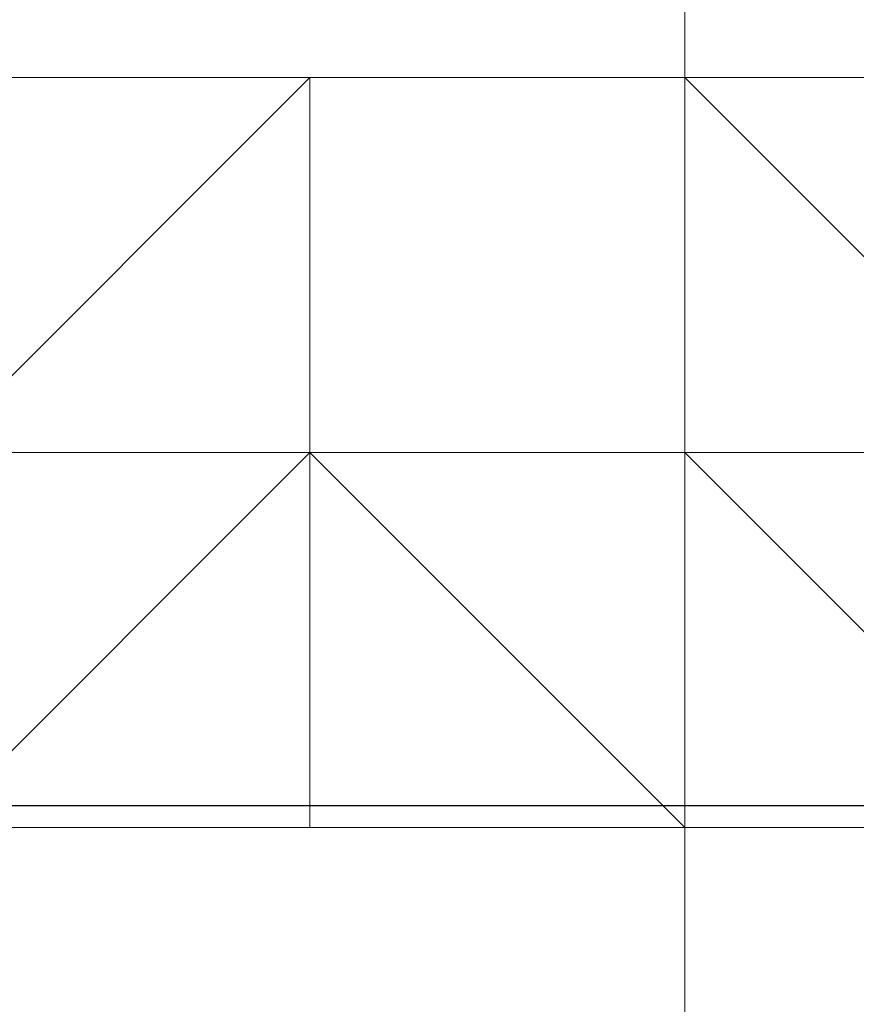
# Model space of a CAD drawing. Header units: inches. Extents: x -79624 to 52587, y -27526 to 10116.
# Tile 224 of 256: x 6297 to 6317, y -7644 to -7620. Entities that reach past the tile are written whole.
import ezdxf
from ezdxf import colors
from ezdxf.entities.mleader import LeaderData, LeaderLine
from ezdxf.math import Vec2, Vec3

# ---------------------------------------------------------------- set-up
doc = ezdxf.new("R2010")
doc.units = ezdxf.units.IN
doc.header["$MEASUREMENT"] = 0
doc.layers.add('- განათება', color=7, linetype='Continuous')
doc.layers.add('Dimensioning - General', color=7, linetype='Continuous')
doc.layers.add('- მექანიკური ნაწილი', color=7, linetype='Continuous', lineweight=18)
doc.styles.add('CT', font='ARIALN.TTF', dxfattribs={"height": 200})
doc.styles.add('GENERATED_STYLE_1', font='txt')
doc.dimstyles.new('GENERATED_STYLE__1', dxfattribs={"dimtxt": 100, "dimasz": 76, "dimexe": 0.18, "dimexo": 0.0625, "dimgap": 0, "dimtad": 0, "dimdec": 0, "dimlfac": 0.1, "dimzin": 0, "dimdsep": 46, "dimtxsty": 'GENERATED_STYLE_1', "dimblk": 'ARROWHEAD_5', "dimblk1": 'ARROWHEAD_5', "dimblk2": 'ARROWHEAD_5', "dimcen": 0.09, "dimse1": 1, "dimse2": 1, "dimclrd": 7, "dimclre": 7, "dimclrt": 7, "dimadec": 0, "dimazin": 0, "dimtfac": 1, "dimtdec": 4, "dimtmove": 0, "dimatfit": 3, "dimfxl": 1, "dimtolj": 1, "dimtzin": 0, "dimarcsym": 0})

# ---------------------------------------------------------------- blocks, each defined once
blk = doc.blocks.new('ARROWHEAD_5')
at = {"linetype": 'Continuous', "lineweight": 0}
blk.add_hatch(color=0, dxfattribs=at).paths.add_polyline_path([(-1, 0.2679), (0, 0), (-1, -0.2679)])
at = {"color": 0, "linetype": 'Continuous', "lineweight": 0}
blk.add_line((0, 0), (-1, 0), dxfattribs=at)
blk = doc.blocks.new('*D249')
at = {"layer": 'Defpoints', "color": 0, "linetype": 'Continuous', "transparency": 16777216}
for p in [(358.556, 209.203), (25258.556, 209.203), (1258.556, -26125.722)]:
    blk.add_point(p, dxfattribs=at)
at = {"layer": 'Dimensioning - General', "color": 7, "linetype": 'Continuous', "lineweight": -2, "transparency": 16777216}
for p, q in [((358.556, 133.203), (358.556, -12795.724)), ((358.556, -26049.722), (358.556, -13148.104))]:
    blk.add_line(p, q, dxfattribs=at)
at = {"layer": 'Dimensioning - General', "color": 7, "linetype": 'Continuous', "lineweight": -2, "transparency": 16777216, "xscale": 76.00000000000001, "yscale": 76.00000000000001, "zscale": 76.00000000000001}
for p, rotation in [((358.556, 209.203), 90), ((358.556, -26125.722), 270)]:
    blk.add_blockref('ARROWHEAD_5', p, dxfattribs=dict(at, rotation=rotation))
at = {"layer": 'Dimensioning - General', "color": 7, "linetype": 'Continuous', "lineweight": 13, "transparency": 16777216, "insert": (358.556, -12971.914), "char_height": 100, "attachment_point": 5, "rotation": 90, "style": 'GENERATED_STYLE_1'}
blk.add_mtext('\\A1;2633', dxfattribs=at)
blk = doc.blocks.new('_DotSmall')
at = {"color": 0, "linetype": 'ByBlock', "const_width": 0.5}
blk.add_lwpolyline([(-0.0625, 0, 1), (0.0625, 0, 1)], format="xyb", close=True, dxfattribs=at)

msp = doc.modelspace()

# ---------------------------------------------------------------- linework, layer by layer
at = {"layer": '- მექანიკური ნაწილი', "color": 7, "lineweight": 0}
for points in [[(6276.87347, -7199.35115), (6276.87347, -7702.34471), (6312.80158, -7702.34471), (6312.80158, -7199.35115)], [(6312.80158, -7199.35115), (6312.80158, -7702.34471), (6276.87347, -7702.34471), (6312.80158, -7702.34471), (6357.71172, -7702.34471), (6375.67577, -7702.34471), (6384.6578, -7702.34471), (6375.67577, -7702.34471), (6357.71172, -7702.34471), (6312.80158, -7702.34471), (6276.87347, -7702.34471), (6312.80158, -7702.34471), (6357.71172, -7702.34471), (6375.67577, -7702.34471), (6384.6578, -7702.34471), (6375.67577, -7702.34471), (6357.71172, -7702.34471), (6312.80158, -7702.34471), (6276.87347, -7702.34471), (6276.87347, -7855.03918)], [(6312.80158, -7199.35115), (6312.80158, -7702.34471), (6330.76563, -7702.34471), (6330.76563, -7199.35115)], [(5639.14949, -7630.48848), (6330.76563, -7630.48848), (5639.14949, -7630.48848)]]:
    msp.add_lwpolyline(points, dxfattribs=at)
for points in [[(6330.76563, -7621.50646), (6106.21494, -7621.50646), (6088.25088, -7666.4166), (6312.80158, -7666.4166)], [(6330.76563, -7630.48848), (5639.14949, -7630.48848), (5630.16746, -7693.36268), (6339.74766, -7693.36268)], [(6330.76563, -7630.48848), (5639.14949, -7630.48848), (5630.16746, -7693.36268), (6339.74766, -7693.36268)]]:
    msp.add_lwpolyline(points, close=True, dxfattribs=at)
at = {"layer": '- მექანიკური ნაწილი', "lineweight": 0}
for points in [[(6303.81955, -7621.50646), (6294.83752, -7630.48848), (6303.81955, -7630.48848)], [(6303.81955, -7630.48848), (6312.80158, -7630.48848), (6312.80158, -7621.50646), (6303.81955, -7621.50646)], [(6294.83752, -7639.47051), (6294.83752, -7630.48848), (6303.81955, -7630.48848)], [(6294.83752, -7630.48848), (6294.83752, -7639.47051), (6303.81955, -7630.48848)], [(6294.83752, -7639.47051), (6294.83752, -7630.48848), (6303.81955, -7630.48848)], [(6294.83752, -7630.48848), (6294.83752, -7639.47051), (6303.81955, -7630.48848)], [(6294.83752, -7639.47051), (6294.83752, -7630.48848), (6303.81955, -7630.48848)], [(6294.83752, -7630.48848), (6294.83752, -7639.47051), (6303.81955, -7630.48848)], [(6303.81955, -7630.48848), (6312.80158, -7630.48848), (6312.80158, -7639.47051)], [(6303.81955, -7639.47051), (6303.81955, -7630.48848), (6312.80158, -7639.47051)], [(6303.81955, -7630.48848), (6303.81955, -7639.47051), (6312.80158, -7639.47051)], [(6303.81955, -7639.47051), (6303.81955, -7630.48848), (6312.80158, -7639.47051)], [(6303.81955, -7630.48848), (6303.81955, -7639.47051), (6312.80158, -7639.47051)], [(6303.81955, -7639.47051), (6303.81955, -7630.48848), (6312.80158, -7639.47051)], [(6303.81955, -7630.48848), (6303.81955, -7639.47051), (6312.80158, -7639.47051)], [(6312.80158, -7639.47051), (6312.80158, -7630.48848), (6321.78361, -7639.47051)], [(6312.80158, -7630.48848), (6312.80158, -7639.47051), (6321.78361, -7639.47051)], [(6312.80158, -7639.47051), (6312.80158, -7630.48848), (6321.78361, -7639.47051)], [(6312.80158, -7630.48848), (6312.80158, -7639.47051), (6321.78361, -7639.47051)], [(6312.80158, -7639.47051), (6312.80158, -7630.48848), (6321.78361, -7639.47051)], [(6312.80158, -7630.48848), (6312.80158, -7639.47051), (6321.78361, -7639.47051)]]:
    msp.add_lwpolyline(points, close=True, dxfattribs=at)
for points in [[(6303.81955, -7621.50646), (6303.81955, -7621.50646)], [(6303.81955, -7630.48848), (6303.81955, -7621.50646), (6303.81955, -7630.48848)], [(6312.80158, -7621.50646), (6321.78361, -7630.48848), (6312.80158, -7630.48848)], [(6312.80158, -7621.50646), (6312.80158, -7630.48848)], [(6321.78361, -7630.48848), (6312.80158, -7630.48848), (6303.81955, -7630.48848), (6294.83752, -7630.48848), (6285.85549, -7630.48848), (6285.85549, -7639.47051), (6276.87347, -7639.47051), (6276.87347, -7648.45254), (6276.87347, -7657.43457), (6276.87347, -7666.4166), (6276.87347, -7675.39862), (6276.87347, -7684.38065), (6285.85549, -7684.38065), (6294.83752, -7693.36268), (6303.81955, -7693.36268), (6294.83752, -7684.38065), (6294.83752, -7693.36268), (6303.81955, -7693.36268), (6303.81955, -7702.34471), (6294.83752, -7693.36268), (6303.81955, -7693.36268), (6312.80158, -7693.36268), (6321.78361, -7693.36268)], [(6303.81955, -7630.48848), (6294.83752, -7630.48848), (6303.81955, -7630.48848)], [(6294.83752, -7630.48848), (6303.81955, -7630.48848), (6294.83752, -7630.48848)], [(6294.83752, -7630.48848), (6303.81955, -7630.48848), (6294.83752, -7630.48848)], [(6294.83752, -7630.48848), (6303.81955, -7630.48848), (6294.83752, -7630.48848)], [(6294.83752, -7630.48848), (6303.81955, -7630.48848), (6294.83752, -7630.48848)], [(6294.83752, -7630.48848), (6303.81955, -7630.48848), (6294.83752, -7630.48848)], [(6294.83752, -7630.48848), (6303.81955, -7630.48848), (6294.83752, -7630.48848)], [(6294.83752, -7630.48848), (6303.81955, -7630.48848), (6294.83752, -7630.48848)], [(6294.83752, -7630.48848), (6303.81955, -7630.48848), (6294.83752, -7630.48848)], [(6294.83752, -7630.48848), (6303.81955, -7630.48848), (6294.83752, -7630.48848)], [(6294.83752, -7630.48848), (6303.81955, -7630.48848), (6294.83752, -7630.48848)], [(6294.83752, -7639.47051), (6303.81955, -7630.48848), (6294.83752, -7639.47051)], [(6294.83752, -7639.47051), (6303.81955, -7630.48848), (6294.83752, -7639.47051)], [(6294.83752, -7639.47051), (6303.81955, -7630.48848), (6294.83752, -7639.47051)], [(6294.83752, -7639.47051), (6303.81955, -7630.48848), (6294.83752, -7639.47051)], [(6294.83752, -7630.48848), (6303.81955, -7630.48848), (6294.83752, -7630.48848)], [(6294.83752, -7630.48848), (6303.81955, -7630.48848), (6294.83752, -7630.48848)], [(6294.83752, -7630.48848), (6303.81955, -7630.48848), (6294.83752, -7630.48848)], [(6294.83752, -7630.48848), (6303.81955, -7630.48848), (6294.83752, -7630.48848)], [(6294.83752, -7630.48848), (6303.81955, -7630.48848), (6294.83752, -7630.48848)], [(6294.83752, -7630.48848), (6303.81955, -7630.48848), (6294.83752, -7630.48848)], [(6294.83752, -7630.48848), (6303.81955, -7630.48848), (6294.83752, -7630.48848)], [(6294.83752, -7630.48848), (6303.81955, -7630.48848), (6294.83752, -7630.48848)], [(6294.83752, -7630.48848), (6303.81955, -7630.48848), (6294.83752, -7630.48848)], [(6294.83752, -7630.48848), (6303.81955, -7630.48848), (6294.83752, -7630.48848)], [(6294.83752, -7630.48848), (6303.81955, -7630.48848), (6294.83752, -7630.48848)], [(6294.83752, -7630.48848), (6303.81955, -7630.48848), (6294.83752, -7630.48848)], [(6294.83752, -7630.48848), (6303.81955, -7630.48848), (6294.83752, -7630.48848)], [(6294.83752, -7630.48848), (6303.81955, -7630.48848), (6294.83752, -7630.48848)], [(6294.83752, -7630.48848), (6303.81955, -7630.48848), (6294.83752, -7630.48848)], [(6294.83752, -7630.48848), (6303.81955, -7630.48848), (6294.83752, -7630.48848)], [(6294.83752, -7630.48848), (6303.81955, -7630.48848), (6294.83752, -7630.48848)], [(6294.83752, -7639.47051), (6303.81955, -7630.48848), (6294.83752, -7639.47051)], [(6294.83752, -7639.47051), (6303.81955, -7630.48848), (6294.83752, -7639.47051)], [(6294.83752, -7639.47051), (6303.81955, -7630.48848), (6294.83752, -7639.47051)], [(6294.83752, -7639.47051), (6303.81955, -7630.48848), (6294.83752, -7639.47051)], [(6294.83752, -7630.48848), (6303.81955, -7630.48848), (6294.83752, -7630.48848)], [(6294.83752, -7630.48848), (6303.81955, -7630.48848), (6294.83752, -7630.48848)], [(6294.83752, -7630.48848), (6303.81955, -7630.48848), (6294.83752, -7630.48848)], [(6294.83752, -7630.48848), (6303.81955, -7630.48848), (6294.83752, -7630.48848)], [(6294.83752, -7630.48848), (6303.81955, -7630.48848), (6294.83752, -7630.48848)], [(6294.83752, -7630.48848), (6303.81955, -7630.48848), (6294.83752, -7630.48848)], [(6294.83752, -7630.48848), (6303.81955, -7630.48848), (6294.83752, -7630.48848)], [(6294.83752, -7630.48848), (6303.81955, -7630.48848), (6294.83752, -7630.48848)], [(6294.83752, -7630.48848), (6303.81955, -7630.48848), (6294.83752, -7630.48848)], [(6294.83752, -7630.48848), (6303.81955, -7630.48848), (6294.83752, -7630.48848)], [(6294.83752, -7630.48848), (6303.81955, -7630.48848), (6294.83752, -7630.48848)], [(6294.83752, -7630.48848), (6303.81955, -7630.48848), (6294.83752, -7630.48848)], [(6294.83752, -7630.48848), (6303.81955, -7630.48848), (6294.83752, -7630.48848)], [(6294.83752, -7630.48848), (6303.81955, -7630.48848), (6294.83752, -7630.48848)], [(6294.83752, -7630.48848), (6303.81955, -7630.48848), (6294.83752, -7630.48848)], [(6294.83752, -7630.48848), (6303.81955, -7630.48848), (6294.83752, -7630.48848)], [(6294.83752, -7630.48848), (6303.81955, -7630.48848), (6294.83752, -7630.48848)], [(6294.83752, -7639.47051), (6303.81955, -7630.48848), (6294.83752, -7639.47051)], [(6294.83752, -7639.47051), (6303.81955, -7630.48848), (6294.83752, -7639.47051)], [(6294.83752, -7639.47051), (6303.81955, -7630.48848)], [(6294.83752, -7639.47051), (6303.81955, -7630.48848), (6294.83752, -7639.47051)], [(6294.83752, -7639.47051), (6303.81955, -7630.48848), (6294.83752, -7639.47051)], [(6294.83752, -7630.48848), (6303.81955, -7630.48848), (6294.83752, -7630.48848)], [(6294.83752, -7630.48848), (6303.81955, -7630.48848), (6294.83752, -7630.48848)], [(6294.83752, -7630.48848), (6303.81955, -7630.48848), (6294.83752, -7630.48848)], [(6294.83752, -7630.48848), (6303.81955, -7630.48848), (6294.83752, -7630.48848)], [(6294.83752, -7630.48848), (6303.81955, -7630.48848), (6294.83752, -7630.48848)], [(6294.83752, -7630.48848), (6303.81955, -7630.48848), (6294.83752, -7630.48848)], [(6294.83752, -7630.48848), (6303.81955, -7630.48848), (6294.83752, -7630.48848)], [(6321.78361, -7630.48848), (6312.80158, -7630.48848), (6312.80158, -7639.47051), (6303.81955, -7630.48848), (6303.81955, -7639.47051), (6303.81955, -7630.48848), (6303.81955, -7639.47051), (6303.81955, -7630.48848), (6294.83752, -7639.47051), (6303.81955, -7630.48848), (6303.81955, -7639.47051), (6294.83752, -7639.47051), (6303.81955, -7630.48848), (6303.81955, -7639.47051), (6303.81955, -7630.48848), (6303.81955, -7639.47051), (6294.83752, -7639.47051), (6303.81955, -7639.47051), (6303.81955, -7630.48848), (6303.81955, -7639.47051), (6303.81955, -7630.48848), (6312.80158, -7630.48848), (6312.80158, -7639.47051), (6303.81955, -7630.48848), (6312.80158, -7630.48848), (6303.81955, -7630.48848), (6312.80158, -7639.47051), (6303.81955, -7630.48848), (6312.80158, -7630.48848), (6312.80158, -7639.47051), (6312.80158, -7630.48848), (6303.81955, -7630.48848), (6294.83752, -7639.47051), (6303.81955, -7630.48848), (6312.80158, -7639.47051), (6312.80158, -7630.48848), (6321.78361, -7639.47051)], [(6303.81955, -7630.48848), (6294.83752, -7630.48848), (6303.81955, -7630.48848)], [(6303.81955, -7630.48848), (6294.83752, -7630.48848)], [(6312.80158, -7630.48848), (6303.81955, -7630.48848), (6312.80158, -7630.48848)], [(6303.81955, -7630.48848), (6303.81955, -7630.48848)], [(6303.81955, -7630.48848), (6303.81955, -7630.48848)], [(6303.81955, -7630.48848), (6303.81955, -7639.47051), (6303.81955, -7630.48848)], [(6303.81955, -7630.48848), (6303.81955, -7639.47051), (6303.81955, -7630.48848)], [(6303.81955, -7630.48848), (6303.81955, -7639.47051), (6303.81955, -7630.48848)], [(6303.81955, -7630.48848), (6303.81955, -7630.48848)], [(6303.81955, -7630.48848), (6303.81955, -7630.48848)], [(6303.81955, -7630.48848), (6303.81955, -7630.48848)], [(6303.81955, -7630.48848), (6303.81955, -7630.48848)], [(6303.81955, -7630.48848), (6303.81955, -7630.48848)], [(6303.81955, -7630.48848), (6303.81955, -7630.48848)], [(6303.81955, -7630.48848), (6303.81955, -7630.48848)], [(6303.81955, -7630.48848), (6303.81955, -7630.48848)], [(6303.81955, -7630.48848), (6303.81955, -7630.48848)], [(6303.81955, -7630.48848), (6303.81955, -7630.48848)], [(6303.81955, -7630.48848), (6303.81955, -7630.48848)], [(6303.81955, -7630.48848), (6303.81955, -7630.48848)], [(6303.81955, -7630.48848), (6303.81955, -7630.48848)], [(6303.81955, -7630.48848), (6303.81955, -7630.48848)], [(6303.81955, -7630.48848), (6303.81955, -7630.48848)], [(6303.81955, -7630.48848), (6303.81955, -7630.48848)], [(6303.81955, -7630.48848), (6303.81955, -7630.48848)], [(6303.81955, -7630.48848), (6303.81955, -7630.48848)], [(6303.81955, -7630.48848), (6303.81955, -7630.48848)], [(6303.81955, -7630.48848), (6303.81955, -7630.48848)], [(6303.81955, -7630.48848), (6303.81955, -7630.48848)], [(6303.81955, -7630.48848), (6303.81955, -7630.48848)], [(6303.81955, -7630.48848), (6303.81955, -7630.48848)], [(6303.81955, -7630.48848), (6312.80158, -7630.48848), (6303.81955, -7630.48848)], [(6303.81955, -7630.48848), (6312.80158, -7630.48848), (6303.81955, -7630.48848)], [(6303.81955, -7630.48848), (6312.80158, -7630.48848), (6303.81955, -7630.48848)], [(6303.81955, -7630.48848), (6312.80158, -7630.48848), (6303.81955, -7630.48848)], [(6303.81955, -7630.48848), (6312.80158, -7630.48848), (6303.81955, -7630.48848)], [(6303.81955, -7630.48848), (6312.80158, -7630.48848), (6303.81955, -7630.48848)], [(6303.81955, -7630.48848), (6312.80158, -7630.48848), (6303.81955, -7630.48848)], [(6303.81955, -7630.48848), (6312.80158, -7630.48848), (6303.81955, -7630.48848)], [(6303.81955, -7630.48848), (6312.80158, -7630.48848), (6303.81955, -7630.48848)], [(6303.81955, -7630.48848), (6312.80158, -7630.48848), (6303.81955, -7630.48848)], [(6303.81955, -7630.48848), (6312.80158, -7630.48848), (6303.81955, -7630.48848)], [(6303.81955, -7630.48848), (6312.80158, -7630.48848), (6303.81955, -7630.48848)], [(6303.81955, -7630.48848), (6312.80158, -7630.48848), (6303.81955, -7630.48848)], [(6303.81955, -7630.48848), (6312.80158, -7630.48848), (6303.81955, -7630.48848)], [(6303.81955, -7630.48848), (6312.80158, -7630.48848), (6303.81955, -7630.48848)], [(6303.81955, -7630.48848), (6312.80158, -7630.48848), (6303.81955, -7630.48848)], [(6303.81955, -7630.48848), (6312.80158, -7630.48848), (6303.81955, -7630.48848)], [(6303.81955, -7630.48848), (6312.80158, -7630.48848), (6303.81955, -7630.48848)], [(6303.81955, -7630.48848), (6312.80158, -7630.48848), (6303.81955, -7630.48848)], [(6303.81955, -7630.48848), (6312.80158, -7630.48848), (6303.81955, -7630.48848)], [(6303.81955, -7630.48848), (6312.80158, -7630.48848), (6303.81955, -7630.48848)], [(6303.81955, -7630.48848), (6312.80158, -7630.48848), (6303.81955, -7630.48848)], [(6303.81955, -7630.48848), (6312.80158, -7630.48848), (6303.81955, -7630.48848)], [(6303.81955, -7630.48848), (6303.81955, -7630.48848)], [(6303.81955, -7630.48848), (6303.81955, -7639.47051), (6303.81955, -7630.48848)], [(6303.81955, -7630.48848), (6303.81955, -7639.47051), (6303.81955, -7630.48848)], [(6303.81955, -7630.48848), (6303.81955, -7639.47051), (6303.81955, -7630.48848)], [(6303.81955, -7630.48848), (6303.81955, -7630.48848)], [(6303.81955, -7630.48848), (6303.81955, -7630.48848)], [(6303.81955, -7630.48848), (6303.81955, -7630.48848)], [(6303.81955, -7630.48848), (6303.81955, -7630.48848)], [(6303.81955, -7630.48848), (6303.81955, -7630.48848)], [(6303.81955, -7630.48848), (6303.81955, -7630.48848)], [(6303.81955, -7630.48848), (6303.81955, -7630.48848)], [(6303.81955, -7630.48848), (6303.81955, -7630.48848)], [(6303.81955, -7630.48848), (6303.81955, -7630.48848)], [(6303.81955, -7630.48848), (6303.81955, -7630.48848)], [(6303.81955, -7630.48848), (6303.81955, -7630.48848)], [(6303.81955, -7630.48848), (6303.81955, -7630.48848)], [(6303.81955, -7630.48848), (6303.81955, -7630.48848)], [(6303.81955, -7630.48848), (6303.81955, -7630.48848)], [(6303.81955, -7630.48848), (6303.81955, -7630.48848)], [(6303.81955, -7630.48848), (6303.81955, -7630.48848)], [(6303.81955, -7630.48848), (6303.81955, -7630.48848)], [(6303.81955, -7630.48848), (6303.81955, -7630.48848)], [(6303.81955, -7630.48848), (6303.81955, -7630.48848)], [(6303.81955, -7630.48848), (6303.81955, -7630.48848)], [(6303.81955, -7630.48848), (6303.81955, -7630.48848)], [(6303.81955, -7630.48848), (6303.81955, -7630.48848)], [(6303.81955, -7630.48848), (6303.81955, -7630.48848)], [(6303.81955, -7630.48848), (6312.80158, -7630.48848), (6303.81955, -7630.48848)], [(6303.81955, -7630.48848), (6312.80158, -7630.48848), (6303.81955, -7630.48848)], [(6303.81955, -7630.48848), (6312.80158, -7630.48848), (6303.81955, -7630.48848)], [(6303.81955, -7630.48848), (6312.80158, -7630.48848), (6303.81955, -7630.48848)], [(6303.81955, -7630.48848), (6312.80158, -7630.48848), (6303.81955, -7630.48848)], [(6303.81955, -7630.48848), (6312.80158, -7630.48848), (6303.81955, -7630.48848)], [(6303.81955, -7630.48848), (6312.80158, -7630.48848), (6303.81955, -7630.48848)], [(6303.81955, -7630.48848), (6312.80158, -7630.48848), (6303.81955, -7630.48848)], [(6303.81955, -7630.48848), (6312.80158, -7630.48848), (6303.81955, -7630.48848)], [(6303.81955, -7630.48848), (6312.80158, -7630.48848), (6303.81955, -7630.48848)], [(6303.81955, -7630.48848), (6312.80158, -7630.48848), (6303.81955, -7630.48848)], [(6303.81955, -7630.48848), (6312.80158, -7630.48848), (6303.81955, -7630.48848)], [(6303.81955, -7630.48848), (6312.80158, -7630.48848), (6303.81955, -7630.48848)], [(6303.81955, -7630.48848), (6312.80158, -7630.48848), (6303.81955, -7630.48848)], [(6303.81955, -7630.48848), (6312.80158, -7630.48848), (6303.81955, -7630.48848)], [(6303.81955, -7630.48848), (6312.80158, -7630.48848), (6303.81955, -7630.48848)], [(6303.81955, -7630.48848), (6312.80158, -7630.48848), (6303.81955, -7630.48848)], [(6303.81955, -7630.48848), (6312.80158, -7630.48848), (6303.81955, -7630.48848)], [(6303.81955, -7630.48848), (6312.80158, -7630.48848), (6303.81955, -7630.48848)], [(6303.81955, -7630.48848), (6312.80158, -7630.48848), (6303.81955, -7630.48848)], [(6303.81955, -7630.48848), (6312.80158, -7630.48848), (6303.81955, -7630.48848)], [(6303.81955, -7630.48848), (6312.80158, -7630.48848), (6303.81955, -7630.48848)], [(6303.81955, -7630.48848), (6312.80158, -7630.48848), (6303.81955, -7630.48848)], [(6303.81955, -7630.48848), (6303.81955, -7630.48848)], [(6303.81955, -7630.48848), (6303.81955, -7639.47051), (6303.81955, -7630.48848)], [(6303.81955, -7630.48848), (6303.81955, -7639.47051), (6303.81955, -7630.48848)], [(6303.81955, -7630.48848), (6303.81955, -7639.47051), (6303.81955, -7630.48848)], [(6303.81955, -7630.48848), (6303.81955, -7630.48848)], [(6303.81955, -7630.48848), (6303.81955, -7630.48848)], [(6303.81955, -7630.48848), (6303.81955, -7630.48848)], [(6303.81955, -7630.48848), (6303.81955, -7630.48848)], [(6303.81955, -7630.48848), (6303.81955, -7630.48848)], [(6303.81955, -7630.48848), (6303.81955, -7630.48848)], [(6303.81955, -7630.48848), (6303.81955, -7630.48848)], [(6303.81955, -7630.48848), (6303.81955, -7630.48848)], [(6303.81955, -7630.48848), (6303.81955, -7630.48848)], [(6303.81955, -7630.48848), (6303.81955, -7630.48848)], [(6303.81955, -7630.48848), (6303.81955, -7630.48848)], [(6303.81955, -7630.48848), (6303.81955, -7630.48848)], [(6303.81955, -7630.48848), (6303.81955, -7630.48848)], [(6303.81955, -7639.47051), (6303.81955, -7630.48848)], [(6303.81955, -7630.48848), (6303.81955, -7630.48848)], [(6303.81955, -7630.48848), (6303.81955, -7630.48848)], [(6303.81955, -7630.48848), (6303.81955, -7630.48848)], [(6303.81955, -7630.48848), (6303.81955, -7630.48848)], [(6303.81955, -7630.48848), (6303.81955, -7630.48848)], [(6303.81955, -7630.48848), (6303.81955, -7630.48848)], [(6303.81955, -7630.48848), (6303.81955, -7630.48848)], [(6303.81955, -7630.48848), (6303.81955, -7630.48848)], [(6303.81955, -7630.48848), (6303.81955, -7630.48848)], [(6303.81955, -7630.48848), (6303.81955, -7630.48848)], [(6303.81955, -7630.48848), (6312.80158, -7630.48848), (6303.81955, -7630.48848)], [(6303.81955, -7630.48848), (6312.80158, -7630.48848), (6303.81955, -7630.48848)], [(6303.81955, -7630.48848), (6312.80158, -7630.48848), (6303.81955, -7630.48848)], [(6303.81955, -7630.48848), (6312.80158, -7630.48848), (6303.81955, -7630.48848)], [(6303.81955, -7630.48848), (6312.80158, -7630.48848), (6303.81955, -7630.48848)], [(6303.81955, -7630.48848), (6312.80158, -7630.48848), (6303.81955, -7630.48848)], [(6303.81955, -7630.48848), (6312.80158, -7630.48848), (6303.81955, -7630.48848)], [(6303.81955, -7630.48848), (6312.80158, -7630.48848), (6303.81955, -7630.48848)], [(6303.81955, -7630.48848), (6312.80158, -7630.48848), (6303.81955, -7630.48848)], [(6303.81955, -7630.48848), (6312.80158, -7630.48848), (6303.81955, -7630.48848)], [(6303.81955, -7630.48848), (6312.80158, -7630.48848), (6303.81955, -7630.48848)], [(6303.81955, -7630.48848), (6312.80158, -7630.48848), (6303.81955, -7630.48848)], [(6303.81955, -7630.48848), (6312.80158, -7630.48848), (6303.81955, -7630.48848)], [(6303.81955, -7630.48848), (6312.80158, -7630.48848), (6303.81955, -7630.48848)], [(6303.81955, -7630.48848), (6312.80158, -7630.48848), (6303.81955, -7630.48848)], [(6303.81955, -7630.48848), (6312.80158, -7630.48848), (6303.81955, -7630.48848)], [(6303.81955, -7630.48848), (6312.80158, -7630.48848), (6303.81955, -7630.48848)], [(6303.81955, -7630.48848), (6312.80158, -7630.48848), (6303.81955, -7630.48848)], [(6303.81955, -7630.48848), (6312.80158, -7630.48848), (6303.81955, -7630.48848)], [(6303.81955, -7630.48848), (6312.80158, -7630.48848), (6303.81955, -7630.48848)], [(6303.81955, -7630.48848), (6312.80158, -7630.48848), (6303.81955, -7630.48848)], [(6303.81955, -7630.48848), (6312.80158, -7630.48848), (6303.81955, -7630.48848)], [(6303.81955, -7630.48848), (6312.80158, -7630.48848), (6303.81955, -7630.48848)], [(6312.80158, -7630.48848), (6303.81955, -7630.48848), (6312.80158, -7630.48848)], [(6303.81955, -7630.48848), (6303.81955, -7630.48848)], [(6303.81955, -7630.48848), (6303.81955, -7630.48848)], [(6312.80158, -7630.48848), (6303.81955, -7630.48848)], [(6303.81955, -7630.48848), (6303.81955, -7630.48848)], [(6321.78361, -7630.48848), (6312.80158, -7630.48848), (6321.78361, -7630.48848)], [(6312.80158, -7630.48848), (6312.80158, -7630.48848)], [(6312.80158, -7630.48848), (6321.78361, -7630.48848), (6312.80158, -7630.48848)], [(6312.80158, -7630.48848), (6321.78361, -7630.48848), (6312.80158, -7630.48848)], [(6312.80158, -7630.48848), (6321.78361, -7630.48848), (6312.80158, -7630.48848)], [(6312.80158, -7630.48848), (6321.78361, -7630.48848), (6312.80158, -7630.48848)], [(6312.80158, -7630.48848), (6321.78361, -7630.48848), (6312.80158, -7630.48848)], [(6312.80158, -7630.48848), (6321.78361, -7630.48848), (6312.80158, -7630.48848)], [(6312.80158, -7630.48848), (6321.78361, -7630.48848), (6312.80158, -7630.48848)], [(6312.80158, -7630.48848), (6321.78361, -7630.48848), (6312.80158, -7630.48848)], [(6312.80158, -7630.48848), (6321.78361, -7630.48848), (6312.80158, -7630.48848)], [(6312.80158, -7630.48848), (6321.78361, -7630.48848), (6312.80158, -7630.48848)], [(6312.80158, -7630.48848), (6321.78361, -7630.48848)], [(6321.78361, -7639.47051), (6312.80158, -7630.48848)], [(6312.80158, -7630.48848), (6321.78361, -7639.47051), (6312.80158, -7630.48848)], [(6312.80158, -7630.48848), (6321.78361, -7639.47051), (6312.80158, -7630.48848)], [(6312.80158, -7630.48848), (6321.78361, -7639.47051), (6312.80158, -7630.48848)], [(6312.80158, -7630.48848), (6321.78361, -7639.47051), (6312.80158, -7630.48848)], [(6312.80158, -7630.48848), (6321.78361, -7639.47051)], [(6321.78361, -7630.48848), (6312.80158, -7630.48848)], [(6312.80158, -7630.48848), (6321.78361, -7630.48848), (6312.80158, -7630.48848)], [(6312.80158, -7630.48848), (6321.78361, -7630.48848), (6312.80158, -7630.48848)], [(6312.80158, -7630.48848), (6321.78361, -7630.48848), (6312.80158, -7630.48848)], [(6312.80158, -7630.48848), (6321.78361, -7630.48848), (6312.80158, -7630.48848)], [(6312.80158, -7630.48848), (6321.78361, -7630.48848), (6312.80158, -7630.48848)], [(6312.80158, -7630.48848), (6321.78361, -7630.48848), (6312.80158, -7630.48848)], [(6312.80158, -7630.48848), (6321.78361, -7630.48848), (6312.80158, -7630.48848)], [(6312.80158, -7630.48848), (6312.80158, -7630.48848)], [(6312.80158, -7630.48848), (6312.80158, -7630.48848)], [(6312.80158, -7630.48848), (6312.80158, -7630.48848)], [(6312.80158, -7630.48848), (6312.80158, -7630.48848)], [(6312.80158, -7630.48848), (6312.80158, -7630.48848)], [(6312.80158, -7630.48848), (6312.80158, -7630.48848)], [(6312.80158, -7630.48848), (6312.80158, -7630.48848)], [(6312.80158, -7630.48848), (6312.80158, -7630.48848)], [(6312.80158, -7630.48848), (6312.80158, -7630.48848)], [(6312.80158, -7630.48848), (6312.80158, -7630.48848)], [(6312.80158, -7630.48848), (6312.80158, -7630.48848)], [(6312.80158, -7630.48848), (6312.80158, -7630.48848)], [(6312.80158, -7630.48848), (6312.80158, -7630.48848)], [(6312.80158, -7630.48848), (6312.80158, -7630.48848)], [(6312.80158, -7630.48848), (6312.80158, -7630.48848)], [(6312.80158, -7630.48848), (6312.80158, -7630.48848)], [(6312.80158, -7630.48848), (6312.80158, -7630.48848)], [(6312.80158, -7630.48848), (6312.80158, -7630.48848)], [(6312.80158, -7630.48848), (6312.80158, -7630.48848)], [(6312.80158, -7630.48848), (6312.80158, -7630.48848)], [(6312.80158, -7630.48848), (6312.80158, -7630.48848)], [(6312.80158, -7630.48848), (6312.80158, -7630.48848)], [(6312.80158, -7630.48848), (6312.80158, -7630.48848)], [(6312.80158, -7630.48848), (6321.78361, -7630.48848), (6312.80158, -7630.48848)], [(6312.80158, -7630.48848), (6321.78361, -7630.48848), (6312.80158, -7630.48848)], [(6312.80158, -7630.48848), (6321.78361, -7630.48848), (6312.80158, -7630.48848)], [(6312.80158, -7630.48848), (6321.78361, -7630.48848), (6312.80158, -7630.48848)], [(6312.80158, -7630.48848), (6321.78361, -7630.48848), (6312.80158, -7630.48848)], [(6312.80158, -7630.48848), (6321.78361, -7630.48848), (6312.80158, -7630.48848)], [(6312.80158, -7630.48848), (6321.78361, -7630.48848), (6312.80158, -7630.48848)], [(6312.80158, -7630.48848), (6321.78361, -7630.48848), (6312.80158, -7630.48848)], [(6312.80158, -7630.48848), (6321.78361, -7630.48848), (6312.80158, -7630.48848)], [(6312.80158, -7630.48848), (6321.78361, -7630.48848), (6312.80158, -7630.48848)], [(6312.80158, -7630.48848), (6321.78361, -7630.48848)], [(6321.78361, -7639.47051), (6312.80158, -7630.48848)], [(6312.80158, -7630.48848), (6321.78361, -7639.47051), (6312.80158, -7630.48848)], [(6312.80158, -7630.48848), (6321.78361, -7639.47051), (6312.80158, -7630.48848)], [(6312.80158, -7630.48848), (6321.78361, -7639.47051), (6312.80158, -7630.48848)], [(6312.80158, -7630.48848), (6321.78361, -7639.47051), (6312.80158, -7630.48848)], [(6312.80158, -7630.48848), (6321.78361, -7639.47051)], [(6321.78361, -7630.48848), (6312.80158, -7630.48848)], [(6312.80158, -7630.48848), (6321.78361, -7630.48848), (6312.80158, -7630.48848)], [(6312.80158, -7630.48848), (6321.78361, -7630.48848), (6312.80158, -7630.48848)], [(6312.80158, -7630.48848), (6321.78361, -7630.48848), (6312.80158, -7630.48848)], [(6312.80158, -7630.48848), (6321.78361, -7630.48848), (6312.80158, -7630.48848)], [(6312.80158, -7630.48848), (6321.78361, -7630.48848), (6312.80158, -7630.48848)], [(6312.80158, -7630.48848), (6321.78361, -7630.48848), (6312.80158, -7630.48848)], [(6312.80158, -7630.48848), (6321.78361, -7630.48848), (6312.80158, -7630.48848)], [(6312.80158, -7630.48848), (6312.80158, -7630.48848)], [(6312.80158, -7630.48848), (6312.80158, -7630.48848)], [(6312.80158, -7630.48848), (6312.80158, -7630.48848)], [(6312.80158, -7630.48848), (6312.80158, -7630.48848)], [(6312.80158, -7630.48848), (6312.80158, -7630.48848)], [(6312.80158, -7630.48848), (6312.80158, -7630.48848)], [(6312.80158, -7630.48848), (6312.80158, -7630.48848)], [(6312.80158, -7630.48848), (6312.80158, -7630.48848)], [(6312.80158, -7630.48848), (6312.80158, -7630.48848)], [(6312.80158, -7630.48848), (6312.80158, -7630.48848)], [(6312.80158, -7630.48848), (6312.80158, -7630.48848)], [(6312.80158, -7630.48848), (6312.80158, -7630.48848)], [(6312.80158, -7630.48848), (6312.80158, -7630.48848)], [(6312.80158, -7630.48848), (6312.80158, -7630.48848)], [(6312.80158, -7630.48848), (6312.80158, -7630.48848)], [(6312.80158, -7630.48848), (6312.80158, -7630.48848)], [(6312.80158, -7630.48848), (6312.80158, -7630.48848)], [(6312.80158, -7630.48848), (6312.80158, -7630.48848)], [(6312.80158, -7630.48848), (6312.80158, -7630.48848)], [(6312.80158, -7630.48848), (6312.80158, -7630.48848)], [(6312.80158, -7630.48848), (6312.80158, -7630.48848)], [(6312.80158, -7630.48848), (6312.80158, -7630.48848)], [(6312.80158, -7630.48848), (6312.80158, -7630.48848)], [(6312.80158, -7630.48848), (6321.78361, -7630.48848), (6312.80158, -7630.48848)], [(6312.80158, -7630.48848), (6321.78361, -7630.48848), (6312.80158, -7630.48848)], [(6312.80158, -7630.48848), (6321.78361, -7630.48848), (6312.80158, -7630.48848)], [(6312.80158, -7630.48848), (6321.78361, -7630.48848), (6312.80158, -7630.48848)], [(6312.80158, -7630.48848), (6321.78361, -7630.48848), (6312.80158, -7630.48848)], [(6312.80158, -7630.48848), (6321.78361, -7630.48848), (6312.80158, -7630.48848)], [(6312.80158, -7630.48848), (6321.78361, -7630.48848), (6312.80158, -7630.48848)], [(6312.80158, -7630.48848), (6321.78361, -7630.48848), (6312.80158, -7630.48848)], [(6312.80158, -7630.48848), (6321.78361, -7630.48848), (6312.80158, -7630.48848)], [(6312.80158, -7630.48848), (6321.78361, -7630.48848), (6312.80158, -7630.48848)], [(6321.78361, -7639.47051), (6312.80158, -7630.48848)], [(6312.80158, -7630.48848), (6321.78361, -7639.47051), (6312.80158, -7630.48848)], [(6312.80158, -7630.48848), (6321.78361, -7639.47051), (6312.80158, -7630.48848)], [(6312.80158, -7630.48848), (6321.78361, -7639.47051), (6312.80158, -7630.48848)], [(6312.80158, -7630.48848), (6321.78361, -7639.47051), (6312.80158, -7630.48848)], [(6321.78361, -7630.48848), (6312.80158, -7630.48848)], [(6312.80158, -7630.48848), (6321.78361, -7630.48848), (6312.80158, -7630.48848)], [(6312.80158, -7630.48848), (6321.78361, -7630.48848), (6312.80158, -7630.48848)], [(6312.80158, -7630.48848), (6321.78361, -7630.48848), (6312.80158, -7630.48848)], [(6312.80158, -7630.48848), (6321.78361, -7630.48848), (6312.80158, -7630.48848)], [(6312.80158, -7630.48848), (6321.78361, -7630.48848), (6312.80158, -7630.48848)], [(6312.80158, -7630.48848), (6321.78361, -7630.48848), (6312.80158, -7630.48848)], [(6312.80158, -7630.48848), (6321.78361, -7630.48848), (6312.80158, -7630.48848)], [(6312.80158, -7630.48848), (6312.80158, -7630.48848)], [(6312.80158, -7630.48848), (6312.80158, -7630.48848)], [(6312.80158, -7630.48848), (6312.80158, -7630.48848)], [(6312.80158, -7630.48848), (6312.80158, -7630.48848)], [(6312.80158, -7630.48848), (6312.80158, -7630.48848)], [(6312.80158, -7630.48848), (6312.80158, -7630.48848)], [(6312.80158, -7630.48848), (6312.80158, -7630.48848)], [(6312.80158, -7630.48848), (6312.80158, -7630.48848)], [(6312.80158, -7630.48848), (6312.80158, -7630.48848)], [(6312.80158, -7630.48848), (6312.80158, -7630.48848)], [(6312.80158, -7630.48848), (6312.80158, -7630.48848)], [(6312.80158, -7630.48848), (6312.80158, -7630.48848)], [(6312.80158, -7630.48848), (6312.80158, -7630.48848)], [(6312.80158, -7630.48848), (6312.80158, -7630.48848)], [(6312.80158, -7630.48848), (6312.80158, -7630.48848)], [(6312.80158, -7630.48848), (6312.80158, -7630.48848)], [(6312.80158, -7630.48848), (6312.80158, -7630.48848)], [(6312.80158, -7630.48848), (6312.80158, -7630.48848)], [(6312.80158, -7630.48848), (6312.80158, -7630.48848)], [(6312.80158, -7630.48848), (6312.80158, -7630.48848)], [(6312.80158, -7630.48848), (6312.80158, -7630.48848)], [(6312.80158, -7630.48848), (6312.80158, -7630.48848)], [(6312.80158, -7630.48848), (6312.80158, -7630.48848)], [(6321.78361, -7630.48848), (6312.80158, -7630.48848), (6321.78361, -7630.48848)], [(6312.80158, -7630.48848), (6312.80158, -7630.48848)], [(6321.78361, -7630.48848), (6312.80158, -7630.48848)], [(6294.83752, -7639.47051), (6303.81955, -7639.47051), (6294.83752, -7639.47051)], [(6294.83752, -7639.47051), (6303.81955, -7639.47051), (6294.83752, -7639.47051)], [(6294.83752, -7639.47051), (6303.81955, -7639.47051), (6294.83752, -7639.47051)], [(6294.83752, -7639.47051), (6303.81955, -7639.47051), (6294.83752, -7639.47051)], [(6294.83752, -7639.47051), (6303.81955, -7639.47051), (6294.83752, -7639.47051)], [(6294.83752, -7639.47051), (6303.81955, -7639.47051), (6294.83752, -7639.47051)], [(6294.83752, -7639.47051), (6303.81955, -7639.47051), (6294.83752, -7639.47051)], [(6294.83752, -7639.47051), (6303.81955, -7639.47051), (6294.83752, -7639.47051)], [(6294.83752, -7639.47051), (6303.81955, -7639.47051), (6294.83752, -7639.47051)], [(6294.83752, -7639.47051), (6303.81955, -7639.47051), (6294.83752, -7639.47051)], [(6294.83752, -7639.47051), (6303.81955, -7639.47051), (6294.83752, -7639.47051)], [(6294.83752, -7639.47051), (6303.81955, -7639.47051), (6294.83752, -7639.47051)], [(6294.83752, -7639.47051), (6303.81955, -7639.47051), (6294.83752, -7639.47051)], [(6294.83752, -7639.47051), (6303.81955, -7639.47051), (6294.83752, -7639.47051)], [(6294.83752, -7639.47051), (6303.81955, -7639.47051)], [(6303.81955, -7639.47051), (6294.83752, -7639.47051)], [(6294.83752, -7639.47051), (6303.81955, -7639.47051), (6294.83752, -7639.47051)], [(6294.83752, -7639.47051), (6303.81955, -7639.47051), (6294.83752, -7639.47051)], [(6294.83752, -7639.47051), (6303.81955, -7639.47051), (6294.83752, -7639.47051)], [(6294.83752, -7639.47051), (6303.81955, -7639.47051), (6294.83752, -7639.47051)], [(6294.83752, -7639.47051), (6303.81955, -7639.47051), (6294.83752, -7639.47051)], [(6294.83752, -7639.47051), (6303.81955, -7639.47051), (6294.83752, -7639.47051)], [(6294.83752, -7639.47051), (6303.81955, -7639.47051), (6294.83752, -7639.47051)], [(6294.83752, -7639.47051), (6303.81955, -7639.47051)], [(6303.81955, -7639.47051), (6303.81955, -7639.47051)], [(6303.81955, -7639.47051), (6303.81955, -7639.47051)], [(6303.81955, -7639.47051), (6303.81955, -7639.47051)], [(6303.81955, -7639.47051), (6303.81955, -7639.47051)], [(6303.81955, -7639.47051), (6303.81955, -7639.47051)], [(6303.81955, -7639.47051), (6303.81955, -7639.47051)], [(6303.81955, -7639.47051), (6303.81955, -7639.47051)], [(6303.81955, -7639.47051), (6303.81955, -7639.47051)], [(6303.81955, -7639.47051), (6312.80158, -7639.47051), (6303.81955, -7639.47051)], [(6303.81955, -7639.47051), (6312.80158, -7639.47051), (6303.81955, -7639.47051)], [(6303.81955, -7639.47051), (6312.80158, -7639.47051), (6303.81955, -7639.47051)], [(6303.81955, -7639.47051), (6312.80158, -7639.47051), (6303.81955, -7639.47051)], [(6303.81955, -7639.47051), (6312.80158, -7639.47051), (6303.81955, -7639.47051)], [(6303.81955, -7639.47051), (6303.81955, -7639.47051)], [(6303.81955, -7639.47051), (6303.81955, -7639.47051)], [(6303.81955, -7639.47051), (6303.81955, -7639.47051)], [(6303.81955, -7639.47051), (6303.81955, -7639.47051)], [(6303.81955, -7639.47051), (6303.81955, -7639.47051)], [(6303.81955, -7639.47051), (6303.81955, -7639.47051)], [(6303.81955, -7639.47051), (6303.81955, -7639.47051)], [(6303.81955, -7639.47051), (6303.81955, -7639.47051)], [(6303.81955, -7639.47051), (6312.80158, -7639.47051), (6303.81955, -7639.47051)], [(6303.81955, -7639.47051), (6312.80158, -7639.47051), (6303.81955, -7639.47051)], [(6303.81955, -7639.47051), (6312.80158, -7639.47051), (6303.81955, -7639.47051)], [(6303.81955, -7639.47051), (6312.80158, -7639.47051), (6303.81955, -7639.47051)], [(6303.81955, -7639.47051), (6312.80158, -7639.47051), (6303.81955, -7639.47051)], [(6303.81955, -7639.47051), (6303.81955, -7639.47051)], [(6303.81955, -7639.47051), (6303.81955, -7639.47051)], [(6303.81955, -7639.47051), (6303.81955, -7639.47051)], [(6303.81955, -7639.47051), (6303.81955, -7639.47051)], [(6303.81955, -7639.47051), (6303.81955, -7639.47051)], [(6303.81955, -7639.47051), (6303.81955, -7639.47051)], [(6303.81955, -7639.47051), (6303.81955, -7639.47051)], [(6303.81955, -7639.47051), (6303.81955, -7639.47051)], [(6303.81955, -7639.47051), (6312.80158, -7639.47051), (6303.81955, -7639.47051)], [(6303.81955, -7639.47051), (6312.80158, -7639.47051), (6303.81955, -7639.47051)], [(6303.81955, -7639.47051), (6312.80158, -7639.47051), (6303.81955, -7639.47051)], [(6303.81955, -7639.47051), (6312.80158, -7639.47051), (6303.81955, -7639.47051)], [(6303.81955, -7639.47051), (6312.80158, -7639.47051), (6303.81955, -7639.47051)], [(6312.80158, -7639.47051), (6321.78361, -7639.47051), (6312.80158, -7639.47051)], [(6312.80158, -7639.47051), (6321.78361, -7639.47051), (6312.80158, -7639.47051)], [(6312.80158, -7639.47051), (6321.78361, -7639.47051), (6312.80158, -7639.47051)], [(6312.80158, -7639.47051), (6321.78361, -7639.47051), (6312.80158, -7639.47051)], [(6312.80158, -7639.47051), (6321.78361, -7639.47051), (6312.80158, -7639.47051)], [(6312.80158, -7639.47051), (6321.78361, -7639.47051), (6312.80158, -7639.47051)], [(6312.80158, -7639.47051), (6321.78361, -7639.47051), (6312.80158, -7639.47051)], [(6312.80158, -7639.47051), (6312.80158, -7639.47051)], [(6312.80158, -7639.47051), (6312.80158, -7639.47051)], [(6312.80158, -7639.47051), (6312.80158, -7639.47051)], [(6312.80158, -7639.47051), (6312.80158, -7639.47051)], [(6312.80158, -7639.47051), (6312.80158, -7639.47051)], [(6312.80158, -7639.47051), (6312.80158, -7639.47051)], [(6312.80158, -7639.47051), (6312.80158, -7639.47051)], [(6312.80158, -7639.47051), (6321.78361, -7639.47051), (6312.80158, -7639.47051)], [(6312.80158, -7639.47051), (6321.78361, -7639.47051), (6312.80158, -7639.47051)], [(6312.80158, -7639.47051), (6321.78361, -7639.47051), (6312.80158, -7639.47051)], [(6312.80158, -7639.47051), (6321.78361, -7639.47051), (6312.80158, -7639.47051)], [(6312.80158, -7639.47051), (6321.78361, -7639.47051), (6312.80158, -7639.47051)], [(6312.80158, -7639.47051), (6321.78361, -7639.47051), (6312.80158, -7639.47051)], [(6312.80158, -7639.47051), (6321.78361, -7639.47051), (6312.80158, -7639.47051)], [(6312.80158, -7639.47051), (6312.80158, -7639.47051)], [(6312.80158, -7639.47051), (6312.80158, -7639.47051)], [(6312.80158, -7639.47051), (6312.80158, -7639.47051)], [(6312.80158, -7639.47051), (6312.80158, -7639.47051)], [(6312.80158, -7639.47051), (6312.80158, -7639.47051)], [(6312.80158, -7639.47051), (6312.80158, -7639.47051)], [(6312.80158, -7639.47051), (6312.80158, -7639.47051)], [(6312.80158, -7639.47051), (6321.78361, -7639.47051), (6312.80158, -7639.47051)], [(6312.80158, -7639.47051), (6321.78361, -7639.47051), (6312.80158, -7639.47051)], [(6312.80158, -7639.47051), (6321.78361, -7639.47051), (6312.80158, -7639.47051)], [(6312.80158, -7639.47051), (6321.78361, -7639.47051), (6312.80158, -7639.47051)], [(6312.80158, -7639.47051), (6321.78361, -7639.47051), (6312.80158, -7639.47051)], [(6312.80158, -7639.47051), (6321.78361, -7639.47051), (6312.80158, -7639.47051)], [(6312.80158, -7639.47051), (6321.78361, -7639.47051), (6312.80158, -7639.47051)], [(6312.80158, -7639.47051), (6312.80158, -7639.47051)], [(6312.80158, -7639.47051), (6312.80158, -7639.47051)], [(6312.80158, -7639.47051), (6312.80158, -7639.47051)], [(6312.80158, -7639.47051), (6312.80158, -7639.47051)], [(6312.80158, -7639.47051), (6312.80158, -7639.47051)], [(6312.80158, -7639.47051), (6312.80158, -7639.47051)], [(6312.80158, -7639.47051), (6312.80158, -7639.47051)]]:
    msp.add_lwpolyline(points, dxfattribs=at)

# ---------------------------------------------------------------- dimensions: what is measured, and where the dimension line sits
at = {"layer": 'Dimensioning - General', "color": 7, "linetype": 'Continuous', "lineweight": 13}
dim = msp.add_linear_dim(base=(358.55594, 209.20337), p1=(1258.55593, -26125.72241), p2=(25258.55593, 209.20337), angle=90, dimstyle='GENERATED_STYLE__1', dxfattribs=at)
dim.commit()
dim.dimension.update_dxf_attribs({"geometry": '*D249', "text_midpoint": (358.55594, -12971.91402), "dimtype": 160, "text_rotation": 90})

# ---------------------------------------------------------------- leaders
at = {"layer": '- განათება', "color": 7}
ml = msp.add_multileader_mtext('Standard', dxfattribs=at)
ml.set_content('\\pxt14;{\\fSylfaen|b1|i0|c0|p18;DB-UPS2 \\fSylfaen|b0|i0|c0|p18;\\C1;QF-61          \\C7;N2XH-3X1.5}', color=7, style='CT')
ml.set_leader_properties()
ml.set_arrow_properties(name='DOTSMALL')
ml.build(insert=Vec2(0, 0))
ml.multileader.update_dxf_attribs({"has_dogleg": 0, "text_left_attachment_type": 6, "text_right_attachment_type": 6, "dogleg_length": 9, "arrow_head_size": 163.78543})
ctx = ml.context
ctx.base_point, ctx.char_height, ctx.arrow_head_size, ctx.landing_gap_size, ctx.plane_origin = Vec3(4773.60442, -7638.94753), 162.6117418, 163.78543, 54.59514, Vec3(-8122.67086, -23965.21146)
ctx.left_attachment, ctx.right_attachment, ctx.text_align_type = 6, 6, 1
notes = []
notes.append((ctx, [(0, (1, 1, 0), (6480.89889, -7638.94753), (-1, 0), 9, [(2, [(5982.17124, -8706.06811)], 0, [])])]))
ctx.mtext.insert, ctx.mtext.width, ctx.mtext.defined_height, ctx.mtext.alignment, ctx.mtext.flow_direction = Vec3(5622.75166, -7443.81344), 2403.0225903, 231.60879, 2, 5
for ctx, leaders in notes:
    for number, flags, end, landing, length, lines in leaders:
        leader = LeaderData()
        leader.index, (leader.has_last_leader_line, leader.has_dogleg_vector, leader.attachment_direction) = number, flags
        leader.last_leader_point, leader.dogleg_vector, leader.dogleg_length = Vec3(end), Vec3(landing), length
        for number, points, colour, breaks in lines:
            line = LeaderLine()
            line.index, line.vertices, line.color, line.breaks = number, Vec3.list(points), colors.encode_raw_color(colour), breaks
            leader.lines.append(line)
        ctx.leaders.append(leader)

doc.saveas('drawing.dxf')
